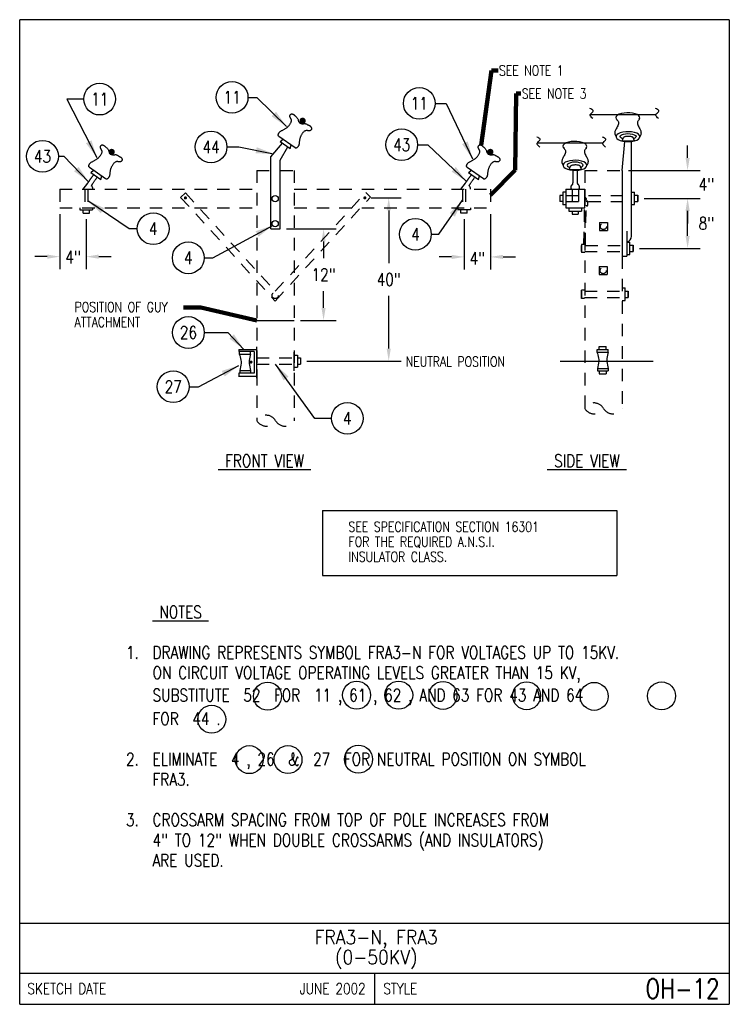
# Model space of a CAD drawing. Extents: x 0 to 7.1, y 0 to 9.85.
import ezdxf
from ezdxf.enums import TextEntityAlignment as Align

# ---------------------------------------------------------------- set-up
doc = ezdxf.new("R2010")
doc.units = 0
doc.header["$MEASUREMENT"] = 0
doc.linetypes.add('HIDDEN2', pattern=[0.1875, 0.125, -0.0625])
doc.layers.add('E-DETL', color=2, linetype='CONTINUOUS')
doc.layers.add('E-DETL-TEXT', color=3, linetype='CONTINUOUS')
doc.styles.add('ROMANS', font='ROMANS.SHX', dxfattribs={"width": 0.8})
doc.styles.get("Standard").update_dxf_attribs({"font": 'ROMANS.SHX', "width": 0.8, "height": 0.125})
doc.dimstyles.get("Standard").update_dxf_attribs({"dimtxt": 0.18, "dimasz": 0.18, "dimexe": 0.18, "dimexo": 0.0625, "dimgap": 0.09, "dimtad": 0, "dimtih": 1, "dimtoh": 1, "dimdec": 4, "dimzin": 0, "dimdsep": 46, "dimtxsty": 'Standard', "dimcen": 0.09, "dimadec": 0, "dimazin": 0, "dimtfac": 1, "dimtdec": 4, "dimtofl": 0, "dimtmove": 0, "dimatfit": 3, "dimfxl": 0, "dimtolj": 1, "dimtzin": 0, "dimarcsym": 0})

msp = doc.modelspace()

# ---------------------------------------------------------------- linework, layer by layer
at = {"layer": 'E-DETL'}
for p, q in [((7.1036, 9.8484), (0, 9.8484)), ((0, 0), (0, 9.8484)), ((7.1036, 9.8484), (7.1036, 0)), ((5.7136, 8.9015), (6.3705, 8.9015)), ((5.1834, 8.6156), (5.8403, 8.6156)), ((5.4061, 8.0909), (5.4061, 8.0293)), ((5.4373, 8.0909), (5.4061, 8.0909)), ((5.4373, 8.1222), (5.4373, 7.9972)), ((5.4686, 8.1222), (5.4373, 8.1222)), ((5.4686, 8.1534), (5.6561, 8.1534)), ((5.4686, 8.1534), (5.4686, 7.9659)), ((5.6561, 7.9659), (5.6561, 8.1534)), ((6.1248, 8.124), (6.1561, 8.124)), ((6.1561, 7.999), (6.1561, 8.124)), ((6.1561, 8.0918), (6.1871, 8.0918)), ((6.1873, 8.0918), (6.1873, 8.0303)), ((6.1873, 8.0303), (6.1873, 8.0918)), ((5.4373, 8.0293), (5.4063, 8.0293)), ((5.4686, 7.9972), (5.4373, 7.9972)), ((6.1248, 7.999), (6.1561, 7.999)), ((6.1561, 8.0303), (6.1873, 8.0303)), ((5.4686, 7.9659), (5.6561, 7.9659)), ((5.6237, 7.0602), (5.6237, 7.1418)), ((5.6237, 7.1318), (5.6237, 7.0702)), ((5.655, 7.1418), (5.624, 7.1418)), ((6.03, 7.1649), (6.0612, 7.1649)), ((6.0612, 7.0399), (6.0612, 7.1649)), ((6.0612, 7.1327), (6.0923, 7.1327)), ((6.0925, 7.0711), (6.0925, 7.1327)), ((6.0925, 7.1327), (6.0925, 7.0711)), ((5.655, 7.0602), (5.6237, 7.0602)), ((6.03, 7.0399), (6.0612, 7.0399)), ((6.0612, 7.0711), (6.0925, 7.0711)), ((2.374, 6.8401), (2.749, 6.8401)), ((2.749, 6.3365), (2.749, 6.5213)), ((5.4094, 6.4329), (6.3399, 6.4329)), ((3.0319, 4.9393), (5.9766, 4.9393)), ((3.0319, 4.9393), (3.0319, 4.2902)), ((5.9766, 4.9393), (5.9766, 4.2902)), ((3.0319, 4.2902), (5.9766, 4.2902)), ((0, 0.8125), (7.1036, 0.8125)), ((0, 0.3125), (7.1036, 0.3125)), ((3.5518, 0.3125), (3.5518, 0)), ((0, 0), (7.1036, 0))]:
    msp.add_line(p, q, dxfattribs=at)
at = {"layer": 'E-DETL', "color": 4}
for p, q in [((2.5935, 8.6836), (2.7568, 8.5693)), ((6.0311, 8.6355), (6.0429, 8.67)), ((6.1551, 8.6355), (6.1404, 8.671)), ((2.5146, 8.4765), (2.6306, 8.6147)), ((2.6072, 8.6311), (2.6367, 8.6526)), ((2.6072, 8.6311), (2.7088, 8.56)), ((2.6084, 8.4429), (2.6854, 8.5764)), ((2.7088, 8.56), (2.7172, 8.5974)), ((6.0311, 8.6355), (6.1551, 8.6355)), ((6.0311, 8.3409), (6.0588, 8.6303)), ((6.1248, 7.6842), (6.1248, 8.6307)), ((2.5146, 7.7564), (2.5146, 8.4765)), ((0.6974, 8.3732), (0.8607, 8.2589)), ((2.6084, 7.7564), (2.6084, 8.4429)), ((4.4787, 8.3732), (4.6419, 8.2589)), ((5.5009, 8.3496), (5.5127, 8.3841)), ((5.6249, 8.3496), (5.6103, 8.3851)), ((0.7111, 8.3207), (0.7406, 8.3422)), ((0.7111, 8.3207), (0.8127, 8.2496)), ((0.8127, 8.2496), (0.8211, 8.287)), ((4.4924, 8.3207), (4.5219, 8.3422)), ((4.4924, 8.3207), (4.594, 8.2496)), ((4.594, 8.2496), (4.6023, 8.287)), ((5.5009, 8.3496), (5.6249, 8.3496)), ((5.5401, 8.3213), (5.5401, 8.3496)), ((5.5832, 8.3217), (5.5832, 8.3435)), ((6.0311, 8.3409), (6.0311, 7.4816)), ((0.6796, 8.2135), (0.6325, 8.1526)), ((4.4608, 8.2135), (4.4138, 8.1526)), ((0.6033, 7.9651), (0.6033, 7.9454)), ((0.6033, 7.9454), (0.7283, 7.9454)), ((0.6354, 7.9141), (0.6354, 7.9454)), ((0.6354, 7.9141), (0.6979, 7.9141)), ((0.6979, 7.9141), (0.6979, 7.9454)), ((0.7283, 7.9651), (0.7283, 7.9454)), ((4.3869, 7.9651), (4.3869, 7.9454)), ((4.5119, 7.9454), (4.3869, 7.9454)), ((4.4173, 7.9141), (4.4173, 7.9454)), ((4.4798, 7.9141), (4.4173, 7.9141)), ((4.4798, 7.9141), (4.4798, 7.9454)), ((4.5119, 7.9651), (4.5119, 7.9454)), ((5.4985, 7.9646), (5.4985, 7.9334)), ((5.4985, 7.9334), (5.6235, 7.9334)), ((5.5298, 7.9334), (5.5298, 7.9021)), ((5.5298, 7.9021), (5.5913, 7.9021)), ((5.5913, 7.9334), (5.5913, 7.9024)), ((5.6235, 7.9646), (5.6235, 7.9334)), ((2.5146, 7.7564), (2.6084, 7.7564)), ((6.0779, 7.7316), (6.0779, 7.4816)), ((5.6248, 7.6009), (5.6248, 7.5193)), ((5.6248, 7.5293), (5.6248, 7.5909)), ((5.6561, 7.6009), (5.625, 7.6009)), ((6.0779, 7.624), (6.1092, 7.624)), ((6.1092, 7.499), (6.1092, 7.624)), ((6.1092, 7.5918), (6.1402, 7.5918)), ((6.1404, 7.5918), (6.1404, 7.5303)), ((6.1404, 7.5303), (6.1404, 7.5918)), ((5.6561, 7.5193), (5.6248, 7.5193)), ((6.0779, 7.499), (6.1092, 7.499)), ((6.1092, 7.5303), (6.1404, 7.5303)), ((6.0311, 7.4816), (6.0779, 7.4816)), ((2.3482, 6.5308), (2.1934, 6.5308)), ((2.1949, 6.5509), (2.3714, 6.5509)), ((2.1949, 6.5509), (2.1949, 6.5308)), ((2.1986, 6.5043), (2.3106, 6.5043)), ((2.1998, 6.5035), (2.1998, 6.5306)), ((2.3099, 6.5043), (2.3099, 6.5308)), ((2.3482, 6.5308), (2.3482, 6.3114)), ((2.3736, 6.2619), (2.3736, 6.5751)), ((5.779, 6.5242), (5.891, 6.5242)), ((5.7801, 6.5233), (5.7801, 6.5505)), ((5.7801, 6.5505), (5.8903, 6.5505)), ((5.8002, 6.5505), (5.8002, 6.5805)), ((5.8002, 6.5805), (5.8702, 6.5805)), ((5.8702, 6.5505), (5.8702, 6.5805)), ((5.8903, 6.5242), (5.8903, 6.5506)), ((2.749, 6.4942), (2.7803, 6.4942)), ((2.7803, 6.4942), (2.7803, 6.3734)), ((2.7803, 6.4651), (2.8115, 6.4651)), ((2.7803, 6.4026), (2.8115, 6.4026)), ((2.8115, 6.4651), (2.8115, 6.4026)), ((2.3482, 6.3114), (2.1934, 6.3114)), ((2.1934, 6.3114), (2.1934, 6.2827)), ((2.2029, 6.3388), (2.2029, 6.3175)), ((2.2037, 6.3403), (2.3108, 6.3403)), ((2.3106, 6.3412), (2.3106, 6.314)), ((2.3736, 6.3488), (2.3736, 6.2827)), ((2.749, 6.3734), (2.7803, 6.3734)), ((5.7833, 6.3587), (5.7833, 6.3374)), ((5.7833, 6.3374), (5.891, 6.3374)), ((5.784, 6.3602), (5.8912, 6.3602)), ((5.8002, 6.3351), (5.8002, 6.3051)), ((5.8002, 6.3051), (5.8702, 6.3051)), ((5.8702, 6.3351), (5.8702, 6.3051)), ((5.891, 6.3611), (5.891, 6.3374)), ((2.1912, 6.2827), (2.3736, 6.2827))]:
    msp.add_line(p, q, dxfattribs=at)
at = {"layer": 'E-DETL', "linetype": 'HIDDEN2'}
for p, q in [((2.374, 8.3401), (2.5146, 8.3401)), ((2.374, 8.3401), (2.374, 5.8376)), ((2.6084, 8.3401), (2.749, 8.3401)), ((2.749, 8.3401), (2.749, 5.8376)), ((5.6561, 8.3409), (6.0311, 8.3409)), ((5.6561, 8.3409), (5.6561, 5.9605)), ((0.4013, 8.1526), (2.374, 8.1526)), ((0.4013, 8.1526), (0.4013, 7.9651)), ((1.611, 8.0712), (1.6596, 8.1158)), ((1.6596, 8.1158), (2.5577, 7.1323)), ((2.5577, 7.1323), (3.464, 8.119)), ((2.749, 8.1526), (4.7138, 8.1526)), ((3.5126, 8.0743), (3.464, 8.119)), ((4.7138, 8.1526), (4.7138, 7.9651)), ((5.4686, 8.0909), (6.0311, 8.0909)), ((5.6561, 8.1534), (5.6561, 7.6009)), ((1.611, 8.0712), (2.5575, 7.0345)), ((2.5575, 7.0345), (3.5126, 8.0743)), ((5.4686, 8.0284), (6.0311, 8.0284)), ((5.6475, 7.6009), (5.6572, 8.0584)), ((5.6625, 7.5909), (5.6724, 8.0581)), ((5.6862, 7.9924), (5.6869, 8.0257)), ((0.4013, 7.9651), (2.374, 7.9651)), ((2.749, 7.9651), (4.7138, 7.9651)), ((5.8036, 7.8203), (5.8036, 7.7403)), ((5.8036, 7.8203), (5.8836, 7.8203)), ((5.8836, 7.8203), (5.8836, 7.7403)), ((5.8036, 7.7403), (5.8836, 7.7403)), ((6.0311, 7.4816), (6.0311, 5.9605)), ((5.8004, 7.3791), (5.8804, 7.3791)), ((5.8004, 7.3791), (5.8004, 7.2991)), ((5.8004, 7.2991), (5.8804, 7.2991)), ((5.8804, 7.3791), (5.8804, 7.2991)), ((5.655, 7.1318), (6.03, 7.1318)), ((5.655, 7.0693), (6.03, 7.0693))]:
    msp.add_line(p, q, dxfattribs=at)
at = {"layer": 'E-DETL', "color": 4, "linetype": 'HIDDEN2'}
for p, q in [((0.6513, 8.1526), (0.6513, 7.9651)), ((0.6826, 8.1526), (0.6826, 7.9651)), ((4.4326, 8.1526), (4.4326, 7.9651)), ((4.4638, 8.1526), (4.4638, 7.9651)), ((5.5311, 8.1534), (5.5311, 7.9659)), ((5.5936, 8.1534), (5.5936, 7.9659)), ((5.6625, 7.5909), (6.0311, 7.5909)), ((5.6561, 7.5284), (6.0311, 7.5284)), ((2.374, 6.4651), (2.749, 6.4651)), ((2.374, 6.4026), (2.749, 6.4026))]:
    msp.add_line(p, q, dxfattribs=at)
at = {"layer": 'E-DETL', "color": 4}
for points in [[(2.5935, 8.6836), (2.5924, 8.6847), (2.5912, 8.6859), (2.5902, 8.6872), (2.5894, 8.6887), (2.5888, 8.6907), (2.5885, 8.6932), (2.5886, 8.6961), (2.589, 8.6994), (2.5897, 8.703), (2.5908, 8.7067), (2.5923, 8.7104), (2.5942, 8.7142), (2.5964, 8.7179), (2.5991, 8.7214), (2.6021, 8.7248), (2.6054, 8.7279), (2.6091, 8.7307), (2.6132, 8.7335), (2.6176, 8.7361), (2.6224, 8.7386), (2.6274, 8.7411), (2.6327, 8.7437), (2.6381, 8.7463), (2.6437, 8.7491), (2.6495, 8.7521), (2.6552, 8.7554), (2.6609, 8.7589), (2.6664, 8.7625), (2.6717, 8.7662), (2.6766, 8.7701), (2.681, 8.7739), (2.6851, 8.7778), (2.689, 8.7819), (2.6928, 8.7862), (2.6967, 8.7909), (2.7007, 8.7959), (2.7048, 8.8012), (2.7087, 8.8067), (2.7122, 8.8123), (2.7152, 8.8179), (2.7175, 8.8234), (2.7192, 8.8287), (2.7202, 8.8338), (2.7206, 8.8387), (2.7203, 8.8433), (2.7195, 8.8475), (2.7182, 8.8514), (2.7166, 8.855), (2.7148, 8.8584), (2.713, 8.8615), (2.7113, 8.8643), (2.7097, 8.867), (2.7084, 8.8695), (2.7072, 8.8719), (2.7064, 8.8742), (2.7059, 8.8765), (2.7056, 8.8787), (2.7055, 8.8808), (2.7056, 8.8829), (2.7057, 8.8849), (2.7058, 8.887), (2.7059, 8.889), (2.7062, 8.891), (2.7067, 8.8931), (2.7075, 8.8952), (2.7086, 8.8974), (2.71, 8.8996), (2.7119, 8.9016), (2.7141, 8.9033), (2.7166, 8.9047), (2.7196, 8.9055), (2.7228, 8.9058), (2.7262, 8.9057), (2.7297, 8.905), (2.7332, 8.904), (2.7367, 8.9025), (2.74, 8.9007), (2.7432, 8.8985), (2.7461, 8.8962), (2.7488, 8.8937)], [(2.7488, 8.8937), (2.7513, 8.8912), (2.754, 8.8886), (2.7568, 8.886), (2.76, 8.8831), (2.7635, 8.8801), (2.7674, 8.8768), (2.7715, 8.8731), (2.7756, 8.8692), (2.7793, 8.8649), (2.7823, 8.8602), (2.7846, 8.8551), (2.7863, 8.8498), (2.7876, 8.8444), (2.7889, 8.8392), (2.7905, 8.8343), (2.7925, 8.8299), (2.7949, 8.826), (2.7973, 8.8226), (2.7996, 8.8196), (2.8016, 8.8172), (2.8031, 8.8152), (2.8041, 8.8137), (2.8048, 8.8124), (2.8052, 8.8113), (2.8056, 8.8103)], [(6.2022, 8.8526), (6.2075, 8.8646), (6.2057, 8.8767), (6.1969, 8.8884), (6.1816, 8.8988), (6.1607, 8.9073), (6.1355, 8.9135), (6.1075, 8.9169), (6.0782, 8.9175), (6.0496, 8.915), (6.0232, 8.9098), (6.0006, 8.902), (5.9832, 8.8922), (5.9721, 8.8809), (5.9678, 8.8689), (5.9706, 8.8567), (5.9804, 8.8453)], [(2.7591, 8.5677), (2.7605, 8.567), (2.762, 8.5663), (2.7635, 8.5658), (2.7653, 8.5655), (2.7674, 8.5657), (2.7698, 8.5663), (2.7725, 8.5673), (2.7755, 8.5688), (2.7786, 8.5707), (2.7817, 8.573), (2.7847, 8.5757), (2.7876, 8.5788), (2.7903, 8.5821), (2.7927, 8.5858), (2.7948, 8.5898), (2.7966, 8.594), (2.798, 8.5985), (2.7992, 8.6033), (2.8001, 8.6083), (2.8009, 8.6136), (2.8015, 8.6192), (2.8021, 8.625), (2.8027, 8.6311), (2.8034, 8.6373), (2.8043, 8.6437), (2.8054, 8.6502), (2.8067, 8.6567), (2.8083, 8.6632), (2.81, 8.6694), (2.8119, 8.6753), (2.814, 8.6808), (2.8163, 8.686), (2.8188, 8.691), (2.8215, 8.6961), (2.8246, 8.7014), (2.8279, 8.7068), (2.8315, 8.7125), (2.8354, 8.718), (2.8394, 8.7232), (2.8437, 8.728), (2.848, 8.732), (2.8524, 8.7354), (2.8569, 8.7381), (2.8614, 8.7401), (2.8657, 8.7415), (2.87, 8.7421), (2.8741, 8.7423), (2.8781, 8.742), (2.8818, 8.7415), (2.8853, 8.7408), (2.8886, 8.7402), (2.8917, 8.7396), (2.8945, 8.7392), (2.8971, 8.739), (2.8996, 8.739), (2.9019, 8.7392), (2.904, 8.7397), (2.906, 8.7404), (2.908, 8.7412), (2.9099, 8.7419), (2.9118, 8.7427), (2.9136, 8.7436), (2.9154, 8.7445), (2.9172, 8.7457), (2.9189, 8.7471), (2.9206, 8.7489), (2.9222, 8.751), (2.9234, 8.7535), (2.9243, 8.7561), (2.9247, 8.759), (2.9245, 8.762), (2.9237, 8.7651), (2.9224, 8.7683), (2.9206, 8.7714), (2.9184, 8.7743), (2.9158, 8.7771), (2.9129, 8.7796), (2.9098, 8.7818), (2.9066, 8.7838), (2.9034, 8.7854)], [(2.9034, 8.7854), (2.9002, 8.787), (2.8968, 8.7886), (2.8934, 8.7904), (2.8896, 8.7923), (2.8856, 8.7946), (2.8811, 8.7971), (2.8763, 8.7998), (2.8712, 8.8022), (2.8659, 8.8042), (2.8604, 8.8055), (2.8548, 8.8059), (2.8493, 8.8057), (2.8438, 8.8051), (2.8385, 8.8045), (2.8333, 8.8043), (2.8285, 8.8047), (2.824, 8.8056), (2.8199, 8.8067), (2.8164, 8.8079), (2.8134, 8.8089), (2.8111, 8.8096), (2.8093, 8.81), (2.8078, 8.8103), (2.8066, 8.8103), (2.8056, 8.8103)], [(5.9727, 8.8544), (5.979, 8.8476), (5.9848, 8.8406), (5.9896, 8.8331), (5.9928, 8.8251), (5.9941, 8.8162), (5.9931, 8.8064), (5.9902, 8.796), (5.986, 8.7855), (5.9811, 8.7754), (5.9761, 8.7661), (5.9714, 8.7578), (5.9672, 8.7505), (5.9637, 8.7437), (5.961, 8.737), (5.9592, 8.73), (5.9582, 8.7225), (5.9581, 8.7145), (5.9585, 8.7062), (5.9594, 8.6976), (5.9699, 8.676)], [(6.2049, 8.8544), (6.1987, 8.8476), (6.1929, 8.8406), (6.1881, 8.8331), (6.1848, 8.8251), (6.1835, 8.8162), (6.1845, 8.8064), (6.1874, 8.796), (6.1916, 8.7855), (6.1965, 8.7754), (6.2016, 8.7661), (6.2063, 8.7578), (6.2104, 8.7505), (6.2139, 8.7437), (6.2166, 8.737), (6.2185, 8.73), (6.2194, 8.7225), (6.2196, 8.7145), (6.2191, 8.7062), (6.2183, 8.6976), (6.2089, 8.6783)], [(6.2089, 8.6783), (6.2052, 8.6908), (6.1941, 8.7024), (6.1764, 8.7126), (6.1532, 8.7206), (6.126, 8.7259), (6.0965, 8.7282), (6.0665, 8.7274), (6.0379, 8.7236), (6.0125, 8.7169), (5.9919, 8.7077), (5.9774, 8.6967), (5.9699, 8.6846), (5.9699, 8.6721), (5.9774, 8.6599), (5.9919, 8.6489), (6.0125, 8.6398), (6.0379, 8.6331), (6.0665, 8.6292), (6.0965, 8.6284), (6.126, 8.6308), (6.1532, 8.6361), (6.1764, 8.6441), (6.1941, 8.6542), (6.2052, 8.6659), (6.2089, 8.6783)], [(6.0383, 8.6567), (6.0239, 8.6626), (6.0136, 8.6708), (6.0103, 8.6799), (6.0145, 8.6889), (6.0257, 8.697), (6.0429, 8.7034), (6.0644, 8.7077), (6.0884, 8.7093), (6.1125, 8.7081), (6.1346, 8.7043), (6.1526, 8.6981), (6.1648, 8.6902), (6.1701, 8.6813), (6.168, 8.6722), (6.1588, 8.6638), (6.1458, 8.658)], [(6.0429, 8.67), (6.0448, 8.6717), (6.047, 8.6734), (6.0495, 8.6751), (6.0528, 8.6768), (6.057, 8.6785), (6.0623, 8.6802), (6.0685, 8.6819), (6.0754, 8.6833), (6.0829, 8.6842), (6.0908, 8.6847), (6.0988, 8.6844), (6.1066, 8.6837), (6.114, 8.6825), (6.1206, 8.681), (6.1263, 8.6794), (6.1307, 8.6777), (6.1341, 8.6761), (6.1366, 8.6744), (6.1387, 8.6727), (6.1404, 8.671)], [(0.6974, 8.3732), (0.6962, 8.3743), (0.6951, 8.3755), (0.6941, 8.3768), (0.6932, 8.3783), (0.6926, 8.3803), (0.6924, 8.3828), (0.6924, 8.3857), (0.6928, 8.389), (0.6936, 8.3926), (0.6947, 8.3963), (0.6962, 8.4), (0.698, 8.4038), (0.7003, 8.4075), (0.7029, 8.411), (0.7059, 8.4143), (0.7093, 8.4174), (0.713, 8.4203), (0.7171, 8.4231), (0.7215, 8.4257), (0.7262, 8.4282), (0.7312, 8.4307), (0.7365, 8.4333), (0.742, 8.4359), (0.7476, 8.4387), (0.7533, 8.4417), (0.7591, 8.445), (0.7648, 8.4484), (0.7703, 8.4521), (0.7755, 8.4558), (0.7804, 8.4597), (0.7849, 8.4635), (0.789, 8.4674), (0.7929, 8.4715), (0.7967, 8.4758), (0.8006, 8.4805), (0.8046, 8.4855), (0.8086, 8.4908), (0.8125, 8.4963), (0.8161, 8.5019), (0.8191, 8.5075), (0.8214, 8.513), (0.8231, 8.5183), (0.8241, 8.5234), (0.8244, 8.5283), (0.8242, 8.5329), (0.8234, 8.5371), (0.8221, 8.541), (0.8205, 8.5446), (0.8187, 8.548), (0.8169, 8.5511), (0.8152, 8.5539), (0.8136, 8.5566), (0.8122, 8.5591), (0.8111, 8.5615), (0.8103, 8.5638), (0.8097, 8.5661), (0.8095, 8.5682), (0.8094, 8.5704), (0.8095, 8.5725), (0.8095, 8.5745), (0.8096, 8.5766), (0.8098, 8.5786), (0.8101, 8.5806), (0.8106, 8.5827), (0.8113, 8.5848), (0.8124, 8.587), (0.8139, 8.5892), (0.8157, 8.5912), (0.8179, 8.5929), (0.8205, 8.5943), (0.8234, 8.5951), (0.8266, 8.5954), (0.83, 8.5953), (0.8335, 8.5946), (0.8371, 8.5936), (0.8405, 8.5921), (0.8439, 8.5902), (0.847, 8.5881), (0.85, 8.5858), (0.8526, 8.5833)], [(0.8526, 8.5833), (0.8552, 8.5808), (0.8578, 8.5782), (0.8607, 8.5756), (0.8638, 8.5727), (0.8673, 8.5697), (0.8713, 8.5664), (0.8754, 8.5627), (0.8794, 8.5588), (0.8831, 8.5545), (0.8862, 8.5498), (0.8885, 8.5447), (0.8901, 8.5394), (0.8915, 8.534), (0.8928, 8.5288), (0.8944, 8.5239), (0.8964, 8.5195), (0.8987, 8.5156), (0.9012, 8.5121), (0.9035, 8.5092), (0.9055, 8.5068), (0.9069, 8.5048), (0.908, 8.5033), (0.9086, 8.502), (0.9091, 8.5009), (0.9095, 8.4999)], [(4.4787, 8.3732), (4.4775, 8.3743), (4.4763, 8.3755), (4.4753, 8.3768), (4.4745, 8.3783), (4.4739, 8.3803), (4.4736, 8.3828), (4.4737, 8.3857), (4.4741, 8.389), (4.4748, 8.3926), (4.4759, 8.3963), (4.4774, 8.4), (4.4793, 8.4038), (4.4815, 8.4075), (4.4842, 8.411), (4.4872, 8.4143), (4.4905, 8.4174), (4.4943, 8.4203), (4.4983, 8.4231), (4.5027, 8.4257), (4.5075, 8.4282), (4.5125, 8.4307), (4.5178, 8.4333), (4.5232, 8.4359), (4.5289, 8.4387), (4.5346, 8.4417), (4.5403, 8.445), (4.546, 8.4484), (4.5515, 8.4521), (4.5568, 8.4558), (4.5617, 8.4597), (4.5661, 8.4635), (4.5702, 8.4674), (4.5741, 8.4715), (4.5779, 8.4758), (4.5818, 8.4805), (4.5859, 8.4855), (4.5899, 8.4908), (4.5938, 8.4963), (4.5973, 8.5019), (4.6003, 8.5075), (4.6027, 8.513), (4.6043, 8.5183), (4.6053, 8.5234), (4.6057, 8.5283), (4.6054, 8.5329), (4.6046, 8.5371), (4.6033, 8.541), (4.6017, 8.5446), (4.5999, 8.548), (4.5981, 8.5511), (4.5964, 8.5539), (4.5948, 8.5566), (4.5935, 8.5591), (4.5924, 8.5615), (4.5915, 8.5638), (4.591, 8.5661), (4.5907, 8.5682), (4.5907, 8.5704), (4.5907, 8.5725), (4.5908, 8.5745), (4.5909, 8.5766), (4.591, 8.5786), (4.5913, 8.5806), (4.5918, 8.5827), (4.5926, 8.5848), (4.5937, 8.587), (4.5952, 8.5892), (4.597, 8.5912), (4.5992, 8.5929), (4.6018, 8.5943), (4.6047, 8.5951), (4.6079, 8.5954), (4.6113, 8.5953), (4.6148, 8.5946), (4.6183, 8.5936), (4.6218, 8.5921), (4.6251, 8.5902), (4.6283, 8.5881), (4.6312, 8.5858), (4.6339, 8.5833)], [(4.6339, 8.5833), (4.6364, 8.5808), (4.6391, 8.5782), (4.6419, 8.5756), (4.6451, 8.5727), (4.6486, 8.5697), (4.6525, 8.5664), (4.6566, 8.5627), (4.6607, 8.5588), (4.6644, 8.5545), (4.6675, 8.5498), (4.6697, 8.5447), (4.6714, 8.5394), (4.6727, 8.534), (4.674, 8.5288), (4.6756, 8.5239), (4.6776, 8.5195), (4.68, 8.5156), (4.6824, 8.5121), (4.6847, 8.5092), (4.6867, 8.5068), (4.6882, 8.5048), (4.6892, 8.5033), (4.6899, 8.502), (4.6904, 8.5009), (4.6907, 8.4999)], [(5.4425, 8.5685), (5.4488, 8.5616), (5.4546, 8.5546), (5.4594, 8.5472), (5.4626, 8.5391), (5.4639, 8.5303), (5.463, 8.5205), (5.4601, 8.5101), (5.4559, 8.4996), (5.4509, 8.4895), (5.4459, 8.4801), (5.4412, 8.4719), (5.437, 8.4646), (5.4335, 8.4577), (5.4308, 8.451), (5.429, 8.4441), (5.428, 8.4366), (5.4279, 8.4286), (5.4283, 8.4202), (5.4292, 8.4116), (5.4397, 8.3895)], [(5.672, 8.5667), (5.6773, 8.5787), (5.6755, 8.5908), (5.6667, 8.6024), (5.6514, 8.6128), (5.6306, 8.6214), (5.6053, 8.6276), (5.5773, 8.631), (5.5481, 8.6315), (5.5194, 8.6291), (5.493, 8.6238), (5.4704, 8.6161), (5.4531, 8.6063), (5.4419, 8.595), (5.4376, 8.5829), (5.4404, 8.5708), (5.4502, 8.5593)], [(5.6747, 8.5685), (5.6685, 8.5616), (5.6627, 8.5546), (5.6579, 8.5472), (5.6546, 8.5391), (5.6533, 8.5303), (5.6543, 8.5205), (5.6572, 8.5101), (5.6614, 8.4996), (5.6663, 8.4895), (5.6714, 8.4801), (5.6761, 8.4719), (5.6803, 8.4646), (5.6837, 8.4577), (5.6865, 8.451), (5.6883, 8.4441), (5.6892, 8.4366), (5.6894, 8.4286), (5.6889, 8.4202), (5.6881, 8.4116), (5.6785, 8.3916)], [(0.8629, 8.2573), (0.8644, 8.2566), (0.8658, 8.2559), (0.8674, 8.2554), (0.8692, 8.2551), (0.8712, 8.2553), (0.8737, 8.2559), (0.8764, 8.2569), (0.8794, 8.2584), (0.8824, 8.2603), (0.8855, 8.2626), (0.8886, 8.2653), (0.8914, 8.2684), (0.8941, 8.2717), (0.8966, 8.2754), (0.8987, 8.2794), (0.9004, 8.2836), (0.9019, 8.2881), (0.903, 8.2928), (0.904, 8.2979), (0.9048, 8.3032), (0.9054, 8.3088), (0.906, 8.3146), (0.9066, 8.3206), (0.9073, 8.3269), (0.9082, 8.3333), (0.9093, 8.3398), (0.9106, 8.3463), (0.9121, 8.3528), (0.9139, 8.359), (0.9158, 8.3649), (0.9179, 8.3704), (0.9201, 8.3756), (0.9226, 8.3806), (0.9254, 8.3857), (0.9284, 8.3909), (0.9318, 8.3964), (0.9354, 8.4021), (0.9392, 8.4076), (0.9433, 8.4128), (0.9475, 8.4176), (0.9519, 8.4216), (0.9563, 8.425), (0.9608, 8.4277), (0.9652, 8.4297), (0.9696, 8.4311), (0.9739, 8.4317), (0.978, 8.4319), (0.9819, 8.4316), (0.9857, 8.4311), (0.9892, 8.4304), (0.9925, 8.4298), (0.9955, 8.4292), (0.9984, 8.4288), (1.001, 8.4286), (1.0034, 8.4286), (1.0057, 8.4288), (1.0079, 8.4293), (1.0099, 8.43), (1.0119, 8.4307), (1.0138, 8.4315), (1.0156, 8.4323), (1.0175, 8.4332), (1.0193, 8.4341), (1.021, 8.4353), (1.0228, 8.4367), (1.0245, 8.4385), (1.026, 8.4406), (1.0273, 8.4431), (1.0282, 8.4457), (1.0286, 8.4486), (1.0283, 8.4516), (1.0275, 8.4547), (1.0262, 8.4579), (1.0244, 8.461), (1.0222, 8.4639), (1.0197, 8.4667), (1.0168, 8.4692), (1.0137, 8.4714), (1.0105, 8.4734), (1.0072, 8.475)], [(1.0072, 8.475), (1.004, 8.4766), (1.0007, 8.4782), (0.9972, 8.48), (0.9935, 8.4819), (0.9894, 8.4842), (0.985, 8.4867), (0.9802, 8.4894), (0.975, 8.4918), (0.9697, 8.4938), (0.9643, 8.4951), (0.9587, 8.4955), (0.9532, 8.4952), (0.9477, 8.4947), (0.9423, 8.4941), (0.9372, 8.4939), (0.9323, 8.4943), (0.9279, 8.4952), (0.9238, 8.4963), (0.9203, 8.4975), (0.9173, 8.4985), (0.9149, 8.4992), (0.9131, 8.4996), (0.9117, 8.4998), (0.9105, 8.4999), (0.9095, 8.4999)], [(4.6442, 8.2573), (4.6456, 8.2566), (4.6471, 8.2559), (4.6487, 8.2554), (4.6504, 8.2551), (4.6525, 8.2553), (4.6549, 8.2559), (4.6577, 8.2569), (4.6606, 8.2584), (4.6637, 8.2603), (4.6668, 8.2626), (4.6698, 8.2653), (4.6727, 8.2684), (4.6754, 8.2717), (4.6778, 8.2754), (4.6799, 8.2794), (4.6817, 8.2836), (4.6831, 8.2881), (4.6843, 8.2928), (4.6852, 8.2979), (4.686, 8.3032), (4.6866, 8.3088), (4.6872, 8.3146), (4.6878, 8.3206), (4.6886, 8.3269), (4.6894, 8.3333), (4.6905, 8.3398), (4.6918, 8.3463), (4.6934, 8.3528), (4.6951, 8.359), (4.697, 8.3649), (4.6991, 8.3704), (4.7014, 8.3756), (4.7039, 8.3806), (4.7066, 8.3857), (4.7097, 8.3909), (4.713, 8.3964), (4.7166, 8.4021), (4.7205, 8.4076), (4.7245, 8.4128), (4.7288, 8.4176), (4.7331, 8.4216), (4.7376, 8.425), (4.742, 8.4277), (4.7465, 8.4297), (4.7509, 8.4311), (4.7551, 8.4317), (4.7592, 8.4319), (4.7632, 8.4316), (4.7669, 8.4311), (4.7704, 8.4304), (4.7737, 8.4298), (4.7768, 8.4292), (4.7796, 8.4288), (4.7822, 8.4286), (4.7847, 8.4286), (4.787, 8.4288), (4.7891, 8.4293), (4.7912, 8.43), (4.7931, 8.4307), (4.795, 8.4315), (4.7969, 8.4323), (4.7987, 8.4332), (4.8005, 8.4341), (4.8023, 8.4353), (4.804, 8.4367), (4.8057, 8.4385), (4.8073, 8.4406), (4.8085, 8.4431), (4.8094, 8.4457), (4.8098, 8.4486), (4.8096, 8.4516), (4.8088, 8.4547), (4.8075, 8.4579), (4.8057, 8.461), (4.8035, 8.4639), (4.8009, 8.4667), (4.798, 8.4692), (4.795, 8.4714), (4.7917, 8.4734), (4.7885, 8.475)], [(4.7885, 8.475), (4.7853, 8.4766), (4.782, 8.4782), (4.7785, 8.48), (4.7748, 8.4819), (4.7707, 8.4842), (4.7662, 8.4867), (4.7614, 8.4894), (4.7563, 8.4918), (4.751, 8.4938), (4.7455, 8.4951), (4.74, 8.4955), (4.7344, 8.4952), (4.7289, 8.4947), (4.7236, 8.4941), (4.7184, 8.4939), (4.7136, 8.4943), (4.7091, 8.4952), (4.7051, 8.4963), (4.7015, 8.4975), (4.6985, 8.4985), (4.6962, 8.4992), (4.6944, 8.4996), (4.6929, 8.4998), (4.6918, 8.4999), (4.6907, 8.4999)], [(5.6788, 8.3924), (5.675, 8.4048), (5.6639, 8.4165), (5.6462, 8.4266), (5.6231, 8.4346), (5.5958, 8.44), (5.5663, 8.4423), (5.5363, 8.4415), (5.5077, 8.4377), (5.4823, 8.4309), (5.4617, 8.4218), (5.4472, 8.4108), (5.4397, 8.3987), (5.4397, 8.3861), (5.4472, 8.374), (5.4617, 8.363), (5.4823, 8.3539), (5.5077, 8.3472), (5.5363, 8.3433), (5.5663, 8.3425), (5.5958, 8.3449), (5.6231, 8.3502), (5.6462, 8.3582), (5.6639, 8.3683), (5.675, 8.38), (5.6788, 8.3924)], [(5.6156, 8.372), (5.6286, 8.3778), (5.6379, 8.3863), (5.6399, 8.3954), (5.6346, 8.4043), (5.6224, 8.4122), (5.6044, 8.4183), (5.5823, 8.4222), (5.5582, 8.4233), (5.5342, 8.4217), (5.5127, 8.4175), (5.4955, 8.411), (5.4843, 8.4029), (5.4801, 8.3939), (5.4834, 8.3849), (5.4937, 8.3766), (5.5081, 8.3707)], [(5.5127, 8.3841), (5.5146, 8.3858), (5.5168, 8.3874), (5.5193, 8.3891), (5.5226, 8.3908), (5.5268, 8.3926), (5.5321, 8.3943), (5.5383, 8.396), (5.5452, 8.3973), (5.5527, 8.3983), (5.5606, 8.3987), (5.5686, 8.3985), (5.5764, 8.3977), (5.5838, 8.3966), (5.5905, 8.3951), (5.5961, 8.3935), (5.6005, 8.3918), (5.6039, 8.3901), (5.6064, 8.3885), (5.6085, 8.3868), (5.6103, 8.3851)], [(0.6796, 8.2135), (0.6807, 8.2148), (0.6819, 8.2162), (0.6831, 8.2177), (0.6844, 8.2193), (0.6858, 8.2211), (0.6873, 8.223), (0.6888, 8.225), (0.6904, 8.2271), (0.6921, 8.2294), (0.6939, 8.2318), (0.6957, 8.2343), (0.6976, 8.2369), (0.6996, 8.2397), (0.7017, 8.2425), (0.7038, 8.2455), (0.706, 8.2486), (0.7082, 8.2517), (0.7105, 8.255), (0.7129, 8.2583), (0.7153, 8.2617), (0.7177, 8.2652), (0.7202, 8.2688), (0.7228, 8.2724), (0.7253, 8.2761), (0.7279, 8.2799), (0.7306, 8.2837), (0.7333, 8.2876), (0.736, 8.2915), (0.7387, 8.2955), (0.7414, 8.2995)], [(0.7167, 8.1866), (0.718, 8.1889), (0.7195, 8.1913), (0.7211, 8.1941), (0.723, 8.197), (0.725, 8.2003), (0.7273, 8.2038), (0.7298, 8.2075), (0.7325, 8.2116), (0.7354, 8.2158), (0.7385, 8.2203), (0.7417, 8.225), (0.7451, 8.2299), (0.7487, 8.235), (0.7523, 8.2403), (0.7561, 8.2457), (0.76, 8.2512), (0.7641, 8.2569), (0.7682, 8.2626), (0.7723, 8.2685), (0.7766, 8.2745)], [(4.4608, 8.2135), (4.4619, 8.2148), (4.4631, 8.2162), (4.4644, 8.2177), (4.4657, 8.2193), (4.467, 8.2211), (4.4685, 8.223), (4.47, 8.225), (4.4717, 8.2271), (4.4733, 8.2294), (4.4751, 8.2318), (4.477, 8.2343), (4.4789, 8.2369), (4.4809, 8.2397), (4.4829, 8.2425), (4.4851, 8.2455), (4.4872, 8.2486), (4.4895, 8.2517), (4.4918, 8.255), (4.4941, 8.2583), (4.4965, 8.2617), (4.499, 8.2652), (4.5015, 8.2688), (4.504, 8.2724), (4.5066, 8.2761), (4.5092, 8.2799), (4.5118, 8.2837), (4.5145, 8.2876), (4.5172, 8.2915), (4.5199, 8.2955), (4.5227, 8.2995)], [(4.498, 8.1866), (4.4993, 8.1889), (4.5007, 8.1913), (4.5024, 8.1941), (4.5042, 8.197), (4.5063, 8.2003), (4.5086, 8.2038), (4.5111, 8.2075), (4.5138, 8.2116), (4.5167, 8.2158), (4.5197, 8.2203), (4.523, 8.225), (4.5264, 8.2299), (4.5299, 8.235), (4.5336, 8.2403), (4.5374, 8.2457), (4.5413, 8.2512), (4.5453, 8.2569), (4.5494, 8.2626), (4.5536, 8.2685), (4.5578, 8.2745)], [(5.524, 8.1577), (5.5233, 8.1585), (5.5226, 8.1594), (5.5219, 8.1602), (5.5213, 8.1612), (5.5207, 8.1622), (5.5202, 8.1633), (5.5198, 8.1645), (5.5195, 8.1659), (5.5193, 8.1674), (5.5193, 8.169), (5.5193, 8.1708), (5.5195, 8.1728), (5.5198, 8.1749), (5.5202, 8.1771), (5.5208, 8.1796), (5.5215, 8.1821), (5.5223, 8.1847), (5.5233, 8.1873), (5.5242, 8.1898), (5.5253, 8.192), (5.5264, 8.1939), (5.5275, 8.1954), (5.5286, 8.1967), (5.5297, 8.1977), (5.5307, 8.1985), (5.5318, 8.1991), (5.5328, 8.1995), (5.5337, 8.2), (5.5347, 8.2007), (5.5355, 8.2016), (5.5363, 8.203), (5.537, 8.2049), (5.5377, 8.2076), (5.5383, 8.2111), (5.5388, 8.2157), (5.5393, 8.2214), (5.5396, 8.2283), (5.5399, 8.2363), (5.5401, 8.2455), (5.5402, 8.2559), (5.5403, 8.2674), (5.5403, 8.2798), (5.5403, 8.2931), (5.5402, 8.307), (5.5401, 8.3213)], [(5.5993, 8.1581), (5.6, 8.1589), (5.6007, 8.1597), (5.6014, 8.1606), (5.602, 8.1615), (5.6026, 8.1625), (5.6031, 8.1636), (5.6035, 8.1648), (5.6038, 8.1662), (5.604, 8.1677), (5.6041, 8.1694), (5.604, 8.1712), (5.6039, 8.1731), (5.6036, 8.1752), (5.6031, 8.1775), (5.6025, 8.1799), (5.6018, 8.1824), (5.601, 8.1851), (5.6001, 8.1876), (5.5991, 8.1901), (5.598, 8.1923), (5.597, 8.1942), (5.5959, 8.1958), (5.5948, 8.1971), (5.5937, 8.1981), (5.5926, 8.1988), (5.5916, 8.1994), (5.5906, 8.1999), (5.5896, 8.2003), (5.5887, 8.201), (5.5878, 8.202), (5.587, 8.2033), (5.5863, 8.2053), (5.5856, 8.2079), (5.585, 8.2115), (5.5845, 8.216), (5.5841, 8.2217), (5.5837, 8.2286), (5.5834, 8.2367), (5.5832, 8.2459), (5.5831, 8.2562), (5.583, 8.2677), (5.583, 8.2802), (5.583, 8.2934), (5.5831, 8.3073), (5.5832, 8.3217)], [(2.1986, 6.5043), (2.2036, 6.4897), (2.2082, 6.475), (2.212, 6.46), (2.2148, 6.4445), (2.2161, 6.4283), (2.2156, 6.4114), (2.2137, 6.3938), (2.2107, 6.3758), (2.207, 6.3574), (2.2029, 6.3388)], [(2.3106, 6.5043), (2.3069, 6.4886), (2.3034, 6.4729), (2.3006, 6.4571), (2.2987, 6.4411), (2.298, 6.4248), (2.2987, 6.4083), (2.3007, 6.3915), (2.3036, 6.3746), (2.307, 6.3575), (2.3108, 6.3403)], [(5.779, 6.5242), (5.784, 6.5096), (5.7886, 6.4949), (5.7924, 6.4799), (5.7952, 6.4644), (5.7965, 6.4482), (5.796, 6.4313), (5.7941, 6.4137), (5.7911, 6.3956), (5.7874, 6.3773), (5.7833, 6.3587)], [(5.891, 6.5242), (5.8873, 6.5085), (5.8838, 6.4928), (5.881, 6.477), (5.8791, 6.4609), (5.8784, 6.4447), (5.8791, 6.4282), (5.8811, 6.4114), (5.8839, 6.3944), (5.8874, 6.3774), (5.8912, 6.3602)]]:
    msp.add_lwpolyline(points, dxfattribs=at)
at = {"layer": 'E-DETL'}
for points, const_width in [([(2.8166, 8.8376, 1), (2.8479, 8.8376, 1)], 0.0312), ([(0.9049, 8.5256, 1), (0.9362, 8.5256, 1)], 0.0312), ([(4.6955, 8.5256, 1), (4.7267, 8.5256, 1)], 0.0312), ([(1.6512, 8.0658, 1), (1.6668, 8.0658, 1)], 0.0156), ([(3.448, 8.0658, 1), (3.4636, 8.0658, 1)], 0.0156)]:
    msp.add_lwpolyline(points, format="xyb", close=True, dxfattribs=dict(at, const_width=const_width))
for points in [[(5.7369, 8.8601), (5.7283, 8.8682), (5.7206, 8.8762), (5.7147, 8.8841), (5.7114, 8.8919), (5.7117, 8.8996), (5.716, 8.9072), (5.7229, 8.9145), (5.7306, 8.9215), (5.7371, 8.9281), (5.7407, 8.9344), (5.74, 8.9401), (5.7354, 8.9455), (5.728, 8.9507), (5.7187, 8.9556), (5.7084, 8.9604)], [(6.3938, 8.8601), (6.3852, 8.8682), (6.3775, 8.8762), (6.3716, 8.8841), (6.3683, 8.8919), (6.3687, 8.8996), (6.3729, 8.9072), (6.3798, 8.9145), (6.3875, 8.9215), (6.394, 8.9281), (6.3976, 8.9344), (6.3969, 8.9401), (6.3924, 8.9455), (6.3849, 8.9507), (6.3756, 8.9556), (6.3653, 8.9604)], [(5.2067, 8.5742), (5.1981, 8.5822), (5.1904, 8.5902), (5.1845, 8.5982), (5.1812, 8.606), (5.1815, 8.6137), (5.1858, 8.6212), (5.1927, 8.6285), (5.2004, 8.6355), (5.2069, 8.6422), (5.2105, 8.6484), (5.2098, 8.6542), (5.2052, 8.6596), (5.1978, 8.6647), (5.1885, 8.6697), (5.1782, 8.6745)], [(5.8636, 8.5742), (5.855, 8.5822), (5.8473, 8.5902), (5.8414, 8.5982), (5.8381, 8.606), (5.8385, 8.6137), (5.8428, 8.6212), (5.8496, 8.6285), (5.8573, 8.6355), (5.8638, 8.6422), (5.8674, 8.6484), (5.8667, 8.6542), (5.8622, 8.6596), (5.8547, 8.6647), (5.8454, 8.6697), (5.8351, 8.6745)]]:
    msp.add_lwpolyline(points, dxfattribs=at)
at = {"layer": 'E-DETL', "color": 4, "const_width": 0.0156}
msp.add_lwpolyline([(2.3075, 6.4238, 1), (2.3232, 6.4238, 1)], format="xyb", close=True, dxfattribs=at)
at = {"layer": 'E-DETL', "color": 4}
for centre in [(2.5576, 8.0588), (2.5576, 7.8088)]:
    msp.add_circle(centre, 0.0312, dxfattribs=at)
at = {"layer": 'E-DETL', "linetype": 'HIDDEN2'}
for centre in [(5.8436, 7.7803), (5.8404, 7.3391), (2.5577, 7.0901)]:
    msp.add_circle(centre, 0.0312, dxfattribs=at)
at = {"layer": 'E-DETL', "color": 4}
for centre, radius, start, end in [((0.6954, 8.1562), 0.0372, 354.43808, 54.96847), ((4.4766, 8.1562), 0.0372, 354.43805, 54.96847), ((6.0624, 7.6845), 0.0624, 284.39767, 359.78424)]:
    msp.add_arc(centre, radius, start, end, dxfattribs=at)
at = {"layer": 'E-DETL', "linetype": 'HIDDEN2'}
for centre, radius, start, end in [((5.6647, 8.0577), 0.00762, 2.53334, 175.04362), ((5.6786, 7.9928), 0.00762, 184.95607, 357.46637), ((5.6793, 8.0253), 0.00762, 2.53334, 175.04362), ((5.7498, 5.9064), 0.1083, 30, 150), ((5.7498, 6.0146), 0.1083, 210, 330), ((5.9373, 6.0146), 0.1083, 210, 330), ((2.4678, 5.7835), 0.1083, 30, 150), ((2.4678, 5.8917), 0.1083, 210, 330), ((2.6553, 5.8917), 0.1083, 210, 330)]:
    msp.add_arc(centre, radius, start, end, dxfattribs=at)
at = {"layer": 'E-DETL-TEXT'}
for p, q in [((2.2855, 9.0717), (2.3749, 9.0717)), ((2.3749, 9.0717), (2.6706, 8.7795)), ((0.642, 9.0542), (0.4708, 9.0542)), ((0.4708, 9.0542), (0.7722, 8.4696)), ((4.1588, 9.0113), (4.2684, 9.0113)), ((4.2684, 9.0113), (4.5337, 8.4574)), ((2.0747, 8.5756), (2.1946, 8.5756)), ((2.1946, 8.5756), (2.541, 8.5079)), ((3.9831, 8.5975), (4.0857, 8.5975)), ((4.0857, 8.5975), (4.4733, 8.2294)), ((6.6859, 8.4659), (6.6859, 8.5909)), ((0.3874, 8.482), (0.4426, 8.482)), ((0.4426, 8.482), (0.6904, 8.2271)), ((6.0936, 8.3409), (6.8109, 8.3409)), ((1.0976, 7.7574), (0.6826, 8.0373)), ((3.5183, 8.0658), (3.8191, 8.0658)), ((4.1969, 7.7022), (4.4326, 8.042)), ((6.2498, 8.0611), (6.8109, 8.0611)), ((6.2498, 8.0611), (6.8109, 8.0611)), ((0.4013, 7.9026), (0.4013, 7.3533)), ((3.6941, 7.9408), (3.6941, 7.4142)), ((4.7138, 7.9026), (4.7138, 7.3506)), ((6.6859, 7.6861), (6.6859, 7.9361)), ((6.6859, 7.9361), (6.6859, 7.8111)), ((0.6666, 7.8516), (0.6666, 7.3533)), ((1.9323, 7.4666), (2.5326, 7.79)), ((4.4485, 7.8516), (4.4485, 7.3506)), ((1.1776, 7.7574), (1.0976, 7.7574)), ((2.6709, 7.7564), (3.1669, 7.7564)), ((4.1204, 7.7022), (4.1969, 7.7022)), ((3.0419, 7.6314), (3.0419, 7.4626)), ((6.2029, 7.5611), (6.8109, 7.5611)), ((0.2763, 7.4783), (0.1513, 7.4783)), ((0.7916, 7.4783), (0.9166, 7.4783)), ((1.8468, 7.4666), (1.9323, 7.4666)), ((4.3235, 7.4756), (4.1985, 7.4756)), ((4.8388, 7.4756), (4.9638, 7.4756)), ((3.0419, 6.9651), (3.0419, 7.1338)), ((3.6941, 6.5588), (3.6941, 7.0854)), ((2.8115, 6.8401), (3.1669, 6.8401)), ((1.8479, 6.7194), (2.0836, 6.7194)), ((2.0836, 6.7194), (2.2439, 6.5509)), ((2.955, 5.8609), (2.5615, 6.4026)), ((2.874, 6.4338), (3.8191, 6.4338)), ((1.7917, 6.1772), (2.1945, 6.3908)), ((1.6958, 6.1772), (1.7917, 6.1772)), ((3.1208, 5.8609), (2.955, 5.8609))]:
    msp.add_line(p, q, dxfattribs=at)
for centre, radius in [((0.801, 9.0542), 0.159), ((2.1265, 9.0717), 0.159), ((3.9998, 9.0113), 0.159), ((1.9157, 8.5756), 0.159), ((3.8241, 8.5975), 0.159), ((0.2284, 8.482), 0.159), ((1.3366, 7.7574), 0.159), ((3.9614, 7.7022), 0.159), ((1.6878, 7.4666), 0.159), ((1.6889, 6.7194), 0.159), ((1.5368, 6.1772), 0.159), ((3.2798, 5.8609), 0.159), ((2.4809, 3.0821), 0.14), ((3.3729, 3.0927), 0.14), ((3.7944, 3.0924), 0.14), ((4.2376, 3.0895), 0.14), ((5.0743, 3.0865), 0.14), ((5.7506, 3.0803), 0.14), ((6.425, 3.0845), 0.14), ((1.9229, 2.851), 0.14), ((2.2984, 2.4471), 0.14), ((2.6859, 2.4477), 0.14), ((3.3915, 2.4514), 0.14)]:
    msp.add_circle(centre, radius, dxfattribs=at)
for points in [[(2.5665, 8.9263), (2.6706, 8.7795), (2.5226, 8.8819)], [(0.7187, 8.6415), (0.7722, 8.4696), (0.6632, 8.6129)], [(2.373, 8.5726), (2.541, 8.5079), (2.3611, 8.5112)], [(4.4853, 8.6308), (4.5337, 8.4574), (4.4289, 8.6038)], [(0.5892, 8.376), (0.6904, 8.2271), (0.5444, 8.3324)], [(4.3663, 8.3741), (4.4733, 8.2294), (4.3233, 8.3288)], [(6.6651, 8.4659), (6.7068, 8.4659), (6.6859, 8.3409)], [(0.8121, 7.9123), (0.6826, 8.0373), (0.847, 7.9641)], [(3.6732, 7.9408), (3.7149, 7.9408), (3.6941, 8.0658)], [(4.3059, 7.9142), (4.4326, 8.042), (4.3572, 7.8785)], [(6.6651, 7.9361), (6.7068, 7.9361), (6.6859, 8.0611)], [(6.6651, 7.9361), (6.7068, 7.9361), (6.6859, 8.0611)], [(2.3618, 7.7334), (2.5326, 7.79), (2.3914, 7.6784)], [(3.0211, 7.6314), (3.0627, 7.6314), (3.0419, 7.7564)], [(6.6651, 7.6861), (6.7068, 7.6861), (6.6859, 7.5611)], [(0.2763, 7.4991), (0.2763, 7.4574), (0.4013, 7.4783)], [(0.7916, 7.4991), (0.7916, 7.4574), (0.6666, 7.4783)], [(4.3235, 7.4964), (4.3235, 7.4548), (4.4485, 7.4756)], [(4.8388, 7.4964), (4.8388, 7.4548), (4.7138, 7.4756)], [(3.0211, 6.9651), (3.0627, 6.9651), (3.0419, 6.8401)], [(2.1443, 6.7009), (2.2439, 6.5509), (2.0991, 6.6578)], [(3.6732, 6.5588), (3.7149, 6.5588), (3.6941, 6.4338)], [(2.6404, 6.2408), (2.5615, 6.4026), (2.691, 6.2775)], [(2.0233, 6.3354), (2.1945, 6.3908), (2.0526, 6.2801)]]:
    msp.add_solid(points, dxfattribs=at)

# ---------------------------------------------------------------- texts
at = {"layer": 'E-DETL-TEXT', "style": 'ROMANS', "width": 0.8}
for s, height, p in [('SEE NOTE 1', 0.1, (4.7973, 9.2903)), ('SEE NOTE 3', 0.1, (5.0254, 9.0594)), ('POSITION OF GUY', 0.1, (0.5492, 6.9242)), ('ATTACHMENT', 0.1, (0.5492, 6.7742)), ('NEUTRAL POSITION', 0.1, (3.8641, 6.3785)), ('%%U FRONT VIEW ', 0.125, (1.9885, 5.3733)), ('%%U SIDE VIEW ', 0.125, (5.2815, 5.3742)), ('SEE SPECIFICATION SECTION 16301', 0.1, (3.2914, 4.7262)), ('FOR THE REQUIRED A.N.S.I.', 0.1, (3.2914, 4.5762)), ('INSULATOR CLASS.', 0.1, (3.2914, 4.4262)), ('%%U NOTES ', 0.125, (1.3301, 3.861)), ('DRAWING REPRESENTS SYMBOL FRA3-N FOR VOLTAGES UP TO 15KV.', 0.125, (1.3301, 3.4563)), ('ON CIRCUIT VOLTAGE OPERATING LEVELS GREATER THAN 15 KV,', 0.125, (1.3301, 3.2539)), ('SUBSTITUTE  52  FOR  11 , 61 , 62 , AND 63 FOR 43 AND 64', 0.125, (1.3301, 3.0296)), ('FOR  44 .', 0.125, (1.3301, 2.7942)), ('ELIMINATE  4 , 26  &  27  FOR NEUTRAL POSITION ON SYMBOL', 0.125, (1.3301, 2.3895)), ('FRA3.', 0.125, (1.3301, 2.1871)), ('CROSSARM SPACING FROM TOP OF POLE INCREASES FROM', 0.125, (1.3301, 1.7823)), ('4" TO 12" WHEN DOUBLE CROSSARMS (AND INSULATORS)', 0.125, (1.3301, 1.58)), ('ARE USED.', 0.125, (1.3301, 1.3776))]:
    msp.add_text(s, height=height, dxfattribs=at).set_placement(p)
for s, p in [('11', (0.801, 9.0542)), ('11', (2.1265, 9.0717)), ('11', (3.9998, 9.0113)), ('43', (3.8241, 8.5975)), ('44', (1.9157, 8.5756)), ('43', (0.2284, 8.482)), ('4', (1.3366, 7.7574)), ('4', (3.9614, 7.7022)), ('4', (1.6878, 7.4666)), ('26', (1.6889, 6.7194)), ('27', (1.5368, 6.1772)), ('4', (3.2798, 5.8609))]:
    msp.add_text(s, height=0.125, dxfattribs=at).set_placement(p, align=Align.MIDDLE)
for s, p in [('1.  ', (1.3301, 3.4563)), ('2.  ', (1.3301, 2.3895)), ('3.  ', (1.3301, 1.7823))]:
    msp.add_text(s, height=0.125, dxfattribs=at).set_placement(p, align=Align.RIGHT)
at = {"layer": 'E-DETL-TEXT', "style": 'ROMANS', "width": 0.9}
for s, p in [('FRA3-N, FRA3', (3.5688, 0.6031)), ('(0-50KV)', (3.5688, 0.4031))]:
    msp.add_text(s, height=0.14, dxfattribs=at).set_placement(p, align=Align.CENTER)
at = {"layer": 'E-DETL-TEXT', "style": 'ROMANS', "width": 0.8}
for s, p in [('SKETCH DATE', (0.0773, 0.1563)), ('STYLE', (3.6406, 0.1563))]:
    msp.add_text(s, height=0.11, dxfattribs=at).set_placement(p, align=Align.MIDDLE_LEFT)
for s, height, p in [('JUNE 2002', 0.11, (3.463, 0.1563)), ('OH-12', 0.19685, (7.0055, 0.1563))]:
    msp.add_text(s, height=height, dxfattribs=at).set_placement(p, align=Align.MIDDLE_RIGHT)
at = {"layer": 'E-DETL-TEXT', "char_height": 0.125, "attachment_point": 5, "style": 'ROMANS'}
for s, insert in [('\\A1;4"', (6.874, 8.201)), ('\\A1;8"', (6.874, 7.8111)), ('\\A1;4"', (0.534, 7.4728)), ('\\A1;4"', (4.5812, 7.4616)), ('\\A1;12"', (3.0419, 7.2982)), ('\\A1;40"', (3.6941, 7.2498))]:
    msp.add_mtext(s, dxfattribs=dict(at, insert=insert))

# ---------------------------------------------------------------- leaders
at = {"layer": 'E-DETL-TEXT'}
for points in [[(4.6183, 8.5936), (4.7241, 9.341), (4.7887, 9.341)], [(4.7138, 8.0938), (4.9587, 8.3419), (4.9689, 9.1099), (5.0165, 9.1099)], [(2.374, 6.8401), (1.813, 6.9683), (1.6385, 6.9683)]]:
    msp.add_leader(points, dimstyle='Standard', override={"dimtxt": 0.125, "dimasz": 0.125, "dimexe": 0.125, "dimdec": 6, "dimlunit": 4, "dimtxsty": 'ROMANS', "dimclrd": 256, "dimclre": 256, "dimclrt": 256, "dimtdec": 6, "dimtmove": 2, "dimlwd": 65535, "dimlwe": 65535}, dxfattribs=at)

doc.saveas('drawing.dxf')
